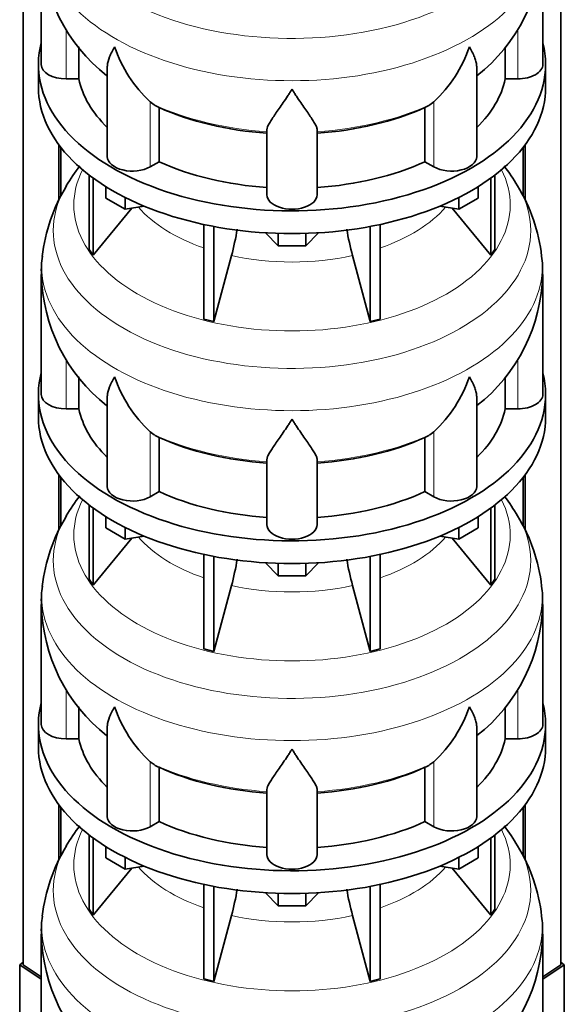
# Model space of a CAD drawing. Header units: millimetres. Extents: x 166 to 773, y -3529 to 2303.
# Tile 5 of 26: x 578 to 773, y -3276 to -2922. Entities that reach past the tile are written whole.
import ezdxf

# ---------------------------------------------------------------- set-up
doc = ezdxf.new("R2010")
doc.units = ezdxf.units.MM
for name, color, linetype in [('LOW_134-17', 7, 'Continuous'), ('VSI134_DIFFUSORE', 7, 'Continuous'), ('VSI134_TERMINALE', 7, 'Continuous')]:
    doc.layers.add(name, color=color, linetype=linetype)

# ---------------------------------------------------------------- blocks, each defined once
blk = doc.blocks.new('SE4')
at = {"layer": 'LOW_134-17', "color": 7, "linetype": 'Continuous', "lineweight": 35}
for p, q in [((579.14, -3261.42), (579.14, -1236.16)), ((771.99, -3261.42), (771.99, -1236.16)), ((591.89, -2967.17), (591.89, -2987.12)), ((759.24, -2967.17), (759.24, -2987.11)), ((592.64, -2968.16), (592.64, -2985.52)), ((758.49, -2968.16), (758.49, -2985.46)), ((591.89, -3085.56), (591.89, -3105.52)), ((592.64, -3086.55), (592.64, -3103.92)), ((758.49, -3086.55), (758.49, -3103.85)), ((759.24, -3085.56), (759.24, -3105.5)), ((591.89, -3203.95), (591.89, -3223.91)), ((759.24, -3203.95), (759.24, -3223.89)), ((592.64, -3204.94), (592.64, -3222.31)), ((758.49, -3204.94), (758.49, -3222.24))]:
    blk.add_line(p, q, dxfattribs=at)
at = {"layer": 'VSI134_DIFFUSORE', "color": 7, "linetype": 'Continuous', "lineweight": 35}
for p, q in [((585.57, -2895.3), (585.57, -2938.36)), ((765.57, -2938.36), (765.57, -2895.3)), ((599.09, -2943.55), (599.09, -2932.09)), ((752.04, -2932.21), (752.04, -2943.55)), ((584.57, -2938.36), (584.57, -2946.52)), ((609.29, -2939.26), (609.29, -2971.43)), ((741.84, -2971.43), (741.84, -2939.29)), ((766.57, -2946.52), (766.57, -2938.36)), ((594.57, -2943.55), (599.09, -2943.55)), ((752.04, -2943.55), (756.57, -2943.55)), ((626.08, -2952.8), (624.65, -2951.75)), ((726.48, -2951.75), (725.06, -2952.8)), ((627.86, -2973.25), (627.86, -2953.77)), ((723.28, -2953.77), (723.28, -2973.25)), ((666.57, -2985.12), (666.57, -2961.78)), ((684.57, -2985.12), (684.57, -2961.78)), ((624.65, -2975.1), (627.86, -2973.25)), ((723.28, -2973.25), (726.48, -2975.1)), ((602.74, -2978.02), (602.74, -3004.7)), ((748.39, -2978.02), (748.39, -3004.7)), ((604.27, -2979.17), (604.27, -3006.84)), ((746.86, -2979.17), (746.86, -3006.84)), ((608.81, -2986.28), (608.81, -2982.23)), ((742.32, -2986.28), (742.32, -2982.23)), ((615.75, -2990.29), (608.81, -2986.28)), ((615.75, -2990.29), (615.75, -2986.12)), ((735.38, -2990.29), (735.38, -2986.12)), ((742.32, -2986.28), (735.38, -2990.29)), ((604.27, -3006.84), (618.13, -2989.92)), ((622.57, -2989.23), (615.75, -2990.29)), ((735.38, -2990.29), (728.56, -2989.23)), ((733, -2989.92), (746.86, -3006.84)), ((643.87, -2995.77), (643.87, -3029.7)), ((707.26, -2995.77), (707.26, -3029.7)), ((647.56, -2996.51), (647.56, -3030.58)), ((670.66, -3003.42), (666.01, -2998.77)), ((670.66, -3003.42), (670.66, -2998.99)), ((685.12, -2998.77), (680.47, -3003.42)), ((680.47, -3003.42), (680.47, -2998.99)), ((703.57, -2996.51), (703.57, -3030.58)), ((602.74, -3004.7), (604.27, -3006.84)), ((680.47, -3003.42), (670.66, -3003.42)), ((746.86, -3006.84), (748.39, -3004.7)), ((647.56, -3030.58), (653.84, -3006.96)), ((697.29, -3006.96), (703.57, -3030.58)), ((585.57, -3013.69), (585.57, -3056.75)), ((765.57, -3056.75), (765.57, -3013.69)), ((643.87, -3029.7), (647.56, -3030.58)), ((703.57, -3030.58), (707.26, -3029.7)), ((599.09, -3061.95), (599.09, -3050.48)), ((752.04, -3050.6), (752.04, -3061.95)), ((584.57, -3056.75), (584.57, -3064.91)), ((609.29, -3057.65), (609.29, -3089.82)), ((741.84, -3089.82), (741.84, -3057.68)), ((766.57, -3064.91), (766.57, -3056.75)), ((594.57, -3061.95), (599.09, -3061.95)), ((752.04, -3061.95), (756.57, -3061.95)), ((626.08, -3071.2), (624.65, -3070.15)), ((627.86, -3091.64), (627.86, -3072.17)), ((723.28, -3072.17), (723.28, -3091.64)), ((726.48, -3070.15), (725.06, -3071.2)), ((666.57, -3103.52), (666.57, -3080.17)), ((684.57, -3103.52), (684.57, -3080.17)), ((624.65, -3093.49), (627.86, -3091.64)), ((723.28, -3091.64), (726.48, -3093.49)), ((602.74, -3096.42), (602.74, -3123.09)), ((604.27, -3097.56), (604.27, -3125.23)), ((746.86, -3097.56), (746.86, -3125.23)), ((748.39, -3096.42), (748.39, -3123.09)), ((608.81, -3104.67), (608.81, -3100.62)), ((742.32, -3104.67), (742.32, -3100.62)), ((615.75, -3108.68), (608.81, -3104.67)), ((615.75, -3108.68), (615.75, -3104.51)), ((735.38, -3108.68), (735.38, -3104.51)), ((742.32, -3104.67), (735.38, -3108.68)), ((604.27, -3125.23), (618.13, -3108.31)), ((622.57, -3107.63), (615.75, -3108.68)), ((735.38, -3108.68), (728.56, -3107.63)), ((733, -3108.31), (746.86, -3125.23)), ((643.87, -3114.16), (643.87, -3148.09)), ((647.56, -3114.9), (647.56, -3148.97)), ((703.57, -3114.9), (703.57, -3148.97)), ((707.26, -3114.16), (707.26, -3148.09)), ((670.66, -3121.81), (666.01, -3117.16)), ((670.66, -3121.81), (670.66, -3117.38)), ((685.12, -3117.16), (680.47, -3121.81)), ((680.47, -3121.81), (680.47, -3117.38)), ((680.47, -3121.81), (670.66, -3121.81)), ((602.74, -3123.09), (604.27, -3125.23)), ((647.56, -3148.97), (653.84, -3125.36)), ((697.29, -3125.36), (703.57, -3148.97)), ((746.86, -3125.23), (748.39, -3123.09)), ((585.57, -3132.09), (585.57, -3175.14)), ((765.57, -3175.14), (765.57, -3132.09)), ((643.87, -3148.09), (647.56, -3148.97)), ((703.57, -3148.97), (707.26, -3148.09)), ((599.09, -3180.34), (599.09, -3168.88)), ((752.04, -3169), (752.04, -3180.34)), ((584.57, -3175.14), (584.57, -3183.31)), ((609.29, -3176.05), (609.29, -3208.21)), ((741.84, -3208.21), (741.84, -3176.07)), ((766.57, -3183.31), (766.57, -3175.14)), ((594.57, -3180.34), (599.09, -3180.34)), ((752.04, -3180.34), (756.57, -3180.34)), ((626.08, -3189.59), (624.65, -3188.54)), ((726.48, -3188.54), (725.06, -3189.59)), ((627.86, -3210.04), (627.86, -3190.56)), ((723.28, -3190.56), (723.28, -3210.04)), ((666.57, -3221.91), (666.57, -3198.56)), ((684.57, -3221.91), (684.57, -3198.56)), ((624.65, -3211.88), (627.86, -3210.04)), ((723.28, -3210.04), (726.48, -3211.88)), ((602.74, -3214.81), (602.74, -3241.49)), ((748.39, -3214.81), (748.39, -3241.49)), ((604.27, -3215.95), (604.27, -3243.62)), ((746.86, -3215.95), (746.86, -3243.62)), ((608.81, -3223.07), (608.81, -3219.01)), ((742.32, -3223.07), (742.32, -3219.01)), ((615.75, -3227.07), (608.81, -3223.07)), ((615.75, -3227.07), (615.75, -3222.9)), ((735.38, -3227.07), (735.38, -3222.9)), ((742.32, -3223.07), (735.38, -3227.07)), ((604.27, -3243.62), (618.13, -3226.71)), ((622.57, -3226.02), (615.75, -3227.07)), ((735.38, -3227.07), (728.56, -3226.02)), ((733, -3226.71), (746.86, -3243.62)), ((643.87, -3232.56), (643.87, -3266.48)), ((707.26, -3232.56), (707.26, -3266.48)), ((647.56, -3233.3), (647.56, -3267.37)), ((670.66, -3240.21), (666.01, -3235.55)), ((670.66, -3240.21), (670.66, -3235.77)), ((685.12, -3235.55), (680.47, -3240.21)), ((680.47, -3240.21), (680.47, -3235.77)), ((703.57, -3233.3), (703.57, -3267.37)), ((602.74, -3241.49), (604.27, -3243.62)), ((680.47, -3240.21), (670.66, -3240.21)), ((746.86, -3243.62), (748.39, -3241.49)), ((647.56, -3267.37), (653.84, -3243.75)), ((697.29, -3243.75), (703.57, -3267.37)), ((585.57, -3250.48), (585.57, -3293.53)), ((765.57, -3293.53), (765.57, -3250.48)), ((643.87, -3266.48), (647.56, -3267.37)), ((703.57, -3267.37), (707.26, -3266.48))]:
    blk.add_line(p, q, dxfattribs=at)
at = {"layer": 'VSI134_DIFFUSORE', "color": 4, "linetype": 'Continuous', "lineweight": 9}
for p, q in [((594.57, -2943.55), (594.57, -2925.75)), ((756.57, -2943.55), (756.57, -2925.87)), ((624.65, -2975.1), (624.65, -2951.75)), ((726.48, -2975.1), (726.48, -2951.75)), ((594.57, -3061.95), (594.57, -3044.14)), ((756.57, -3061.95), (756.57, -3044.27)), ((624.65, -3093.49), (624.65, -3070.15)), ((726.48, -3093.49), (726.48, -3070.15)), ((594.57, -3180.34), (594.57, -3162.53)), ((756.57, -3180.34), (756.57, -3162.66)), ((624.65, -3211.88), (624.65, -3188.54)), ((726.48, -3211.88), (726.48, -3188.54))]:
    blk.add_line(p, q, dxfattribs=at)
at = {"layer": 'VSI134_DIFFUSORE', "color": 7, "linetype": 'Continuous', "lineweight": 35}
for centre, radius, start, end in [((646.8, -2894.24), 61.16, 181.0224, 231.9887), ((704.62, -2894.34), 60.83, 307.8231, 359.0842), ((657.15, -2916.8), 47.73, 198.6373, 227.0857), ((693.98, -2916.8), 47.73, 312.9143, 341.3628), ((633.99, -2940.41), 14.7, 237.4509, 245.3566), ((717.15, -2940.41), 14.7, 294.6434, 302.5491), ((654.13, -3017.42), 69.34, 142.033, 149.1905), ((698.82, -3015.58), 66.76, 30.2688, 37.6613), ((647.54, -3014.22), 61.97, 148.6443, 173.5165), ((704.15, -3014.02), 61.38, 6.3678, 31.5224), ((564, -2982.65), 93.08, 344.857, 350.8264), ((785.82, -2982.86), 91.75, 189.1585, 195.2315), ((613.4, -3012.2), 27.79, 169.5748, 183.1451), ((738.51, -3011.91), 27, 356.1894, 10.0912), ((646.8, -3012.63), 61.16, 181.0224, 231.9887), ((704.62, -3012.73), 60.83, 307.8231, 359.0842), ((657.15, -3035.19), 47.73, 198.6373, 227.0857), ((693.98, -3035.19), 47.73, 312.9143, 341.3628), ((633.99, -3058.8), 14.7, 237.4509, 245.3566), ((717.15, -3058.8), 14.7, 294.6434, 302.5491), ((654.13, -3135.81), 69.34, 142.033, 149.1905), ((698.82, -3133.97), 66.76, 30.2688, 37.3789), ((647.54, -3132.62), 61.97, 148.6443, 173.5165), ((704.15, -3132.42), 61.38, 6.3678, 31.5224), ((564, -3101.04), 93.08, 344.857, 350.8264), ((785.82, -3101.25), 91.75, 189.1585, 195.2315), ((613.4, -3130.59), 27.79, 169.5748, 183.1451), ((738.51, -3130.3), 27, 356.1894, 10.0912), ((646.8, -3131.02), 61.16, 181.0224, 231.9887), ((704.62, -3131.12), 60.83, 307.8231, 359.0842), ((657.15, -3153.58), 47.73, 198.6373, 227.0857), ((693.98, -3153.58), 47.73, 312.9143, 341.3628), ((633.99, -3177.2), 14.7, 237.4509, 245.3566), ((717.15, -3177.2), 14.7, 294.6434, 302.5491), ((654.13, -3254.2), 69.34, 142.0274, 149.1905), ((698.82, -3252.37), 66.76, 30.2688, 37.6613), ((647.54, -3251.01), 61.97, 148.6443, 173.5165), ((704.15, -3250.81), 61.38, 6.3678, 31.5224), ((564, -3219.43), 93.08, 344.857, 350.8264), ((785.82, -3219.64), 91.75, 189.1585, 195.2315), ((613.4, -3248.98), 27.79, 169.5748, 183.1451), ((738.51, -3248.69), 27, 356.1894, 10.0912), ((646.8, -3249.41), 61.16, 181.0224, 231.9887), ((704.62, -3249.51), 60.83, 307.8231, 359.0842)]:
    blk.add_arc(centre, radius, start, end, dxfattribs=at)
at = {"layer": 'VSI134_DIFFUSORE', "color": 4, "linetype": 'Continuous', "lineweight": 9}
for centre, major_axis, start_param, end_param in [((675.57, -2879.58), (85.67, 0), 2.812199, 6.283185), ((675.57, -2892.34), (-89.83, 0), 0, 3.209137), ((675.57, -2916.88), (-79.5, 0), 0.898849, 1.457346), ((675.57, -2916.88), (79.5, 0), 4.82584, 5.384336), ((675.57, -2988.78), (-78.3, 0), 0, 3.425204), ((675.57, -2988.78), (-78.3, 0), 5.999574, 6.283185), ((675.57, -2997.98), (85.67, 0), 2.812199, 6.283185), ((675.57, -2997.98), (85.67, 0), 0, 0.329621), ((675.57, -2973.67), (-61.63, 0), 0.463231, 1.030574), ((675.57, -2973.67), (61.63, 0), 5.252612, 5.819954), ((675.57, -3010.73), (-89.83, 0), 0, 3.209137), ((675.57, -3010.73), (-89.83, 0), 6.215747, 6.283185), ((675.57, -2973.67), (-61.63, 0), 1.210556, 1.931037), ((675.57, -3035.28), (-79.5, 0), 0.898849, 1.457346), ((675.57, -3035.28), (79.5, 0), 4.82584, 5.384336), ((675.57, -3107.18), (-78.3, 0), 0, 3.425204), ((675.57, -3107.18), (-78.3, 0), 5.999574, 6.283185), ((675.57, -3116.37), (85.67, 0), 2.812199, 6.283185), ((675.57, -3116.37), (85.67, 0), 0, 0.329621), ((675.57, -3092.06), (-61.63, 0), 0.463231, 1.030574), ((675.57, -3092.06), (61.63, 0), 5.252612, 5.819954), ((675.57, -3129.12), (-89.83, 0), 0, 3.209137), ((675.57, -3129.12), (-89.83, 0), 6.215747, 6.283185), ((675.57, -3092.06), (-61.63, 0), 1.210556, 1.931037), ((675.57, -3153.67), (-79.5, 0), 0.898849, 1.457346), ((675.57, -3153.67), (79.5, 0), 4.82584, 5.384336), ((675.57, -3225.57), (-78.3, 0), 0, 3.425204), ((675.57, -3225.57), (-78.3, 0), 5.999574, 6.283185), ((675.57, -3234.76), (85.67, 0), 2.812199, 6.283185), ((675.57, -3234.76), (85.67, 0), 0, 0.329621), ((675.57, -3210.45), (-61.63, 0), 0.463231, 1.030574), ((675.57, -3210.45), (61.63, 0), 5.252612, 5.819954), ((675.57, -3247.52), (-89.83, 0), 0, 3.209137), ((675.57, -3247.52), (-89.83, 0), 6.215747, 6.283185), ((675.57, -3210.45), (-61.63, 0), 1.210556, 1.931037)]:
    blk.add_ellipse(centre, major_axis=major_axis, ratio=0.57735, start_param=start_param, end_param=end_param, dxfattribs=at)
at = {"layer": 'VSI134_DIFFUSORE', "color": 7, "linetype": 'Continuous', "lineweight": 35}
for centre, major_axis, start_param, end_param in [((675.57, -2938.36), (91, 0), 2.993207, 6.283185), ((675.57, -2938.36), (91, 0), 0, 0.148386), ((594.57, -2938.36), (9, 0), 3.141593, 4.712389), ((756.57, -2938.36), (-9, 0), 1.570796, 3.141593), ((675.57, -2938.36), (-77, 0), 0.117151, 0.534109), ((675.57, -2938.36), (77, 0), 5.749077, 6.166034), ((675.57, -2946.52), (-91, 0), 0, 3.141593), ((675.57, -2918.88), (-77, 0), 0.902549, 1.453645), ((675.57, -2918.88), (77, 0), 4.82954, 5.380636), ((618.29, -2971.43), (9, 0), 3.141593, 5.497787), ((675.57, -2938.36), (-77, 0), 0.902549, 1.453645), ((675.57, -2938.36), (77, 0), 4.82954, 5.380636), ((732.84, -2971.43), (-9, 0), 0.785398, 3.141593), ((675.57, -2985.12), (-9, 0), 0, 3.141593), ((675.57, -3056.75), (91, 0), 2.993207, 6.283185), ((675.57, -3056.75), (91, 0), 0, 0.148386), ((594.57, -3056.75), (9, 0), 3.141593, 4.712389), ((756.57, -3056.75), (-9, 0), 1.570796, 3.141593), ((675.57, -3056.75), (-77, 0), 0.117151, 0.534109), ((675.57, -3056.75), (77, 0), 5.749077, 6.166034), ((675.57, -3064.91), (-91, 0), 0, 3.141593), ((675.57, -3037.27), (-77, 0), 0.902549, 1.453645), ((675.57, -3037.27), (77, 0), 4.82954, 5.380636), ((618.29, -3089.82), (9, 0), 3.141593, 5.497787), ((732.84, -3089.82), (-9, 0), 0.785398, 3.141593), ((675.57, -3056.75), (-77, 0), 0.902549, 1.453645), ((675.57, -3056.75), (77, 0), 4.82954, 5.380636), ((675.57, -3103.52), (-9, 0), 0, 3.141593), ((675.57, -3175.14), (91, 0), 2.993207, 6.283185), ((675.57, -3175.14), (91, 0), 0, 0.148386), ((594.57, -3175.14), (9, 0), 3.141593, 4.712389), ((756.57, -3175.14), (-9, 0), 1.570796, 3.141593), ((675.57, -3175.14), (-77, 0), 0.117151, 0.534109), ((675.57, -3175.14), (77, 0), 5.749077, 6.166034), ((675.57, -3183.31), (-91, 0), 0, 3.141593), ((675.57, -3155.66), (-77, 0), 0.902549, 1.453645), ((675.57, -3155.66), (77, 0), 4.82954, 5.380636), ((618.29, -3208.21), (9, 0), 3.141593, 5.497787), ((675.57, -3175.14), (-77, 0), 0.902549, 1.453645), ((675.57, -3175.14), (77, 0), 4.82954, 5.380636), ((732.84, -3208.21), (-9, 0), 0.785398, 3.141593), ((675.57, -3221.91), (-9, 0), 0, 3.141593)]:
    blk.add_ellipse(centre, major_axis=major_axis, ratio=0.57735, start_param=start_param, end_param=end_param, dxfattribs=at)
for points, knots in [([(609.29, -2939.28), (609.29, -2939.12), (609.3, -2938.96), (609.38, -2937.79), (609.67, -2936.73), (610.34, -2935.06), (610.6, -2934.49), (611.06, -2933.6), (611.22, -2933.29), (611.47, -2932.83), (611.6, -2932.6), (611.74, -2932.37), (611.83, -2932.21), (611.88, -2932.13), (611.93, -2932.05)], [0.4600931, 0.4600931, 0.4600931, 0.4600931, 0.5, 0.5, 0.75, 0.75, 0.875, 0.875, 0.9375, 0.9375, 0.96875, 0.984375, 0.984375, 1, 1, 1, 1]), ([(741.84, -2939.3), (741.84, -2939.14), (741.84, -2938.99), (741.79, -2938.33), (741.7, -2937.81), (741.43, -2936.75), (741.25, -2936.2), (740.8, -2935.07), (740.53, -2934.5), (740.08, -2933.6), (739.92, -2933.3), (739.66, -2932.84), (739.57, -2932.68), (739.39, -2932.37), (739.3, -2932.21), (739.21, -2932.05)], [0.4604904, 0.4604904, 0.4604904, 0.4604904, 0.5, 0.5, 0.625, 0.625, 0.75, 0.75, 0.875, 0.875, 0.9375, 0.9375, 0.96875, 0.96875, 1, 1, 1, 1]), ([(675.57, -2947.27), (675.43, -2947.48), (675.3, -2947.69), (675.03, -2948.11), (674.9, -2948.32), (674.5, -2948.94), (674.24, -2949.34), (673.45, -2950.53), (672.94, -2951.3), (671.92, -2952.78), (671.43, -2953.49), (670.48, -2954.84), (670.03, -2955.49), (669.18, -2956.71), (668.79, -2957.29), (668.25, -2958.11), (668.08, -2958.37), (667.75, -2958.89), (667.6, -2959.14), (667.19, -2959.86), (666.97, -2960.3), (666.66, -2961.1), (666.57, -2961.46), (666.57, -2961.78)], [0, 0, 0, 0, 0.03125, 0.03125, 0.0625, 0.0625, 0.125, 0.125, 0.25, 0.25, 0.375, 0.375, 0.5, 0.5, 0.625, 0.625, 0.6875, 0.6875, 0.75, 0.75, 0.875, 0.875, 1, 1, 1, 1]), ([(684.57, -2961.78), (684.57, -2961.46), (684.48, -2961.1), (684.16, -2960.3), (683.94, -2959.86), (683.53, -2959.14), (683.38, -2958.89), (683.06, -2958.37), (682.89, -2958.11), (682.35, -2957.29), (681.95, -2956.71), (681.1, -2955.49), (680.65, -2954.85), (679.71, -2953.49), (679.21, -2952.78), (678.2, -2951.3), (677.68, -2950.54), (676.89, -2949.35), (676.63, -2948.94), (676.23, -2948.32), (676.1, -2948.11), (675.83, -2947.69), (675.7, -2947.48), (675.57, -2947.27)], [0, 0, 0, 0, 0.125, 0.125, 0.25, 0.25, 0.3125, 0.3125, 0.375, 0.375, 0.5, 0.5, 0.625, 0.625, 0.75, 0.75, 0.875, 0.875, 0.9375, 0.9375, 0.96875, 0.96875, 1, 1, 1, 1]), ([(609.29, -3057.68), (609.29, -3057.52), (609.3, -3057.36), (609.38, -3056.18), (609.67, -3055.13), (610.34, -3053.45), (610.6, -3052.88), (611.06, -3051.99), (611.22, -3051.69), (611.47, -3051.23), (611.6, -3050.99), (611.74, -3050.76), (611.83, -3050.6), (611.88, -3050.52), (611.93, -3050.44)], [0.4600931, 0.4600931, 0.4600931, 0.4600931, 0.5, 0.5, 0.75, 0.75, 0.875, 0.875, 0.9375, 0.9375, 0.96875, 0.984375, 0.984375, 1, 1, 1, 1]), ([(741.84, -3057.69), (741.84, -3057.53), (741.84, -3057.38), (741.79, -3056.72), (741.7, -3056.2), (741.43, -3055.14), (741.25, -3054.59), (740.8, -3053.47), (740.53, -3052.89), (740.08, -3051.99), (739.92, -3051.69), (739.66, -3051.23), (739.57, -3051.07), (739.39, -3050.76), (739.3, -3050.6), (739.21, -3050.44)], [0.4604904, 0.4604904, 0.4604904, 0.4604904, 0.5, 0.5, 0.625, 0.625, 0.75, 0.75, 0.875, 0.875, 0.9375, 0.9375, 0.96875, 0.96875, 1, 1, 1, 1]), ([(675.57, -3065.66), (675.43, -3065.87), (675.3, -3066.09), (675.03, -3066.51), (674.9, -3066.71), (674.5, -3067.33), (674.24, -3067.73), (673.45, -3068.93), (672.94, -3069.69), (671.92, -3071.17), (671.43, -3071.88), (670.48, -3073.23), (670.03, -3073.88), (669.18, -3075.1), (668.79, -3075.68), (668.25, -3076.5), (668.08, -3076.76), (667.75, -3077.28), (667.6, -3077.53), (667.19, -3078.25), (666.97, -3078.69), (666.66, -3079.49), (666.57, -3079.85), (666.57, -3080.17)], [0, 0, 0, 0, 0.03125, 0.03125, 0.0625, 0.0625, 0.125, 0.125, 0.25, 0.25, 0.375, 0.375, 0.5, 0.5, 0.625, 0.625, 0.6875, 0.6875, 0.75, 0.75, 0.875, 0.875, 1, 1, 1, 1]), ([(684.57, -3080.17), (684.57, -3079.85), (684.48, -3079.49), (684.16, -3078.69), (683.94, -3078.25), (683.53, -3077.53), (683.38, -3077.28), (683.06, -3076.77), (682.89, -3076.5), (682.35, -3075.68), (681.95, -3075.1), (681.1, -3073.88), (680.65, -3073.24), (679.71, -3071.89), (679.21, -3071.17), (678.2, -3069.7), (677.68, -3068.93), (676.89, -3067.74), (676.63, -3067.33), (676.23, -3066.71), (676.1, -3066.51), (675.83, -3066.09), (675.7, -3065.87), (675.57, -3065.66)], [0, 0, 0, 0, 0.125, 0.125, 0.25, 0.25, 0.3125, 0.3125, 0.375, 0.375, 0.5, 0.5, 0.625, 0.625, 0.75, 0.75, 0.875, 0.875, 0.9375, 0.9375, 0.96875, 0.96875, 1, 1, 1, 1]), ([(609.29, -3176.07), (609.29, -3175.91), (609.3, -3175.75), (609.38, -3174.57), (609.67, -3173.52), (610.34, -3171.84), (610.6, -3171.27), (611.06, -3170.38), (611.22, -3170.08), (611.47, -3169.62), (611.6, -3169.39), (611.74, -3169.15), (611.83, -3168.99), (611.88, -3168.91), (611.93, -3168.83)], [0.4600931, 0.4600931, 0.4600931, 0.4600931, 0.5, 0.5, 0.75, 0.75, 0.875, 0.875, 0.9375, 0.9375, 0.96875, 0.984375, 0.984375, 1, 1, 1, 1]), ([(741.84, -3176.08), (741.84, -3175.93), (741.84, -3175.77), (741.79, -3175.11), (741.7, -3174.6), (741.43, -3173.53), (741.25, -3172.99), (740.8, -3171.86), (740.53, -3171.28), (740.08, -3170.38), (739.92, -3170.08), (739.66, -3169.62), (739.57, -3169.46), (739.39, -3169.15), (739.3, -3168.99), (739.21, -3168.83)], [0.4604904, 0.4604904, 0.4604904, 0.4604904, 0.5, 0.5, 0.625, 0.625, 0.75, 0.75, 0.875, 0.875, 0.9375, 0.9375, 0.96875, 0.96875, 1, 1, 1, 1]), ([(675.57, -3184.05), (675.43, -3184.27), (675.3, -3184.48), (675.03, -3184.9), (674.9, -3185.1), (674.5, -3185.72), (674.24, -3186.13), (673.45, -3187.32), (672.94, -3188.08), (671.92, -3189.56), (671.43, -3190.27), (670.48, -3191.63), (670.03, -3192.27), (669.18, -3193.49), (668.79, -3194.07), (668.25, -3194.89), (668.08, -3195.16), (667.75, -3195.67), (667.6, -3195.92), (667.19, -3196.64), (666.97, -3197.08), (666.66, -3197.88), (666.57, -3198.24), (666.57, -3198.56)], [0, 0, 0, 0, 0.03125, 0.03125, 0.0625, 0.0625, 0.125, 0.125, 0.25, 0.25, 0.375, 0.375, 0.5, 0.5, 0.625, 0.625, 0.6875, 0.6875, 0.75, 0.75, 0.875, 0.875, 1, 1, 1, 1]), ([(684.57, -3198.56), (684.57, -3198.24), (684.48, -3197.88), (684.16, -3197.08), (683.94, -3196.64), (683.53, -3195.92), (683.38, -3195.67), (683.06, -3195.16), (682.89, -3194.89), (682.35, -3194.07), (681.95, -3193.49), (681.1, -3192.27), (680.65, -3191.63), (679.71, -3190.28), (679.21, -3189.57), (678.2, -3188.09), (677.68, -3187.32), (676.89, -3186.13), (676.63, -3185.72), (676.23, -3185.11), (676.1, -3184.9), (675.83, -3184.48), (675.7, -3184.27), (675.57, -3184.05)], [0, 0, 0, 0, 0.125, 0.125, 0.25, 0.25, 0.3125, 0.3125, 0.375, 0.375, 0.5, 0.5, 0.625, 0.625, 0.75, 0.75, 0.875, 0.875, 0.9375, 0.9375, 0.96875, 0.96875, 1, 1, 1, 1])]:
    blk.add_open_spline(points, degree=3, knots=knots, dxfattribs=at)
at = {"layer": 'VSI134_TERMINALE', "color": 7, "linetype": 'Continuous', "lineweight": 35}
for p, q in [((579.14, -3260.46), (577.85, -3261.44)), ((773.28, -3261.44), (771.99, -3260.46)), ((577.85, -3261.44), (585.57, -3266.57)), ((577.85, -3261.44), (577.85, -3289)), ((585.57, -3265.69), (579.14, -3261.42)), ((771.99, -3261.42), (765.57, -3265.69)), ((765.57, -3266.57), (773.28, -3261.44)), ((773.28, -3261.44), (773.28, -3289))]:
    blk.add_line(p, q, dxfattribs=at)

msp = doc.modelspace()

# ---------------------------------------------------------------- block references
msp.add_blockref('SE4', (0, 0))

doc.saveas('drawing.dxf')
